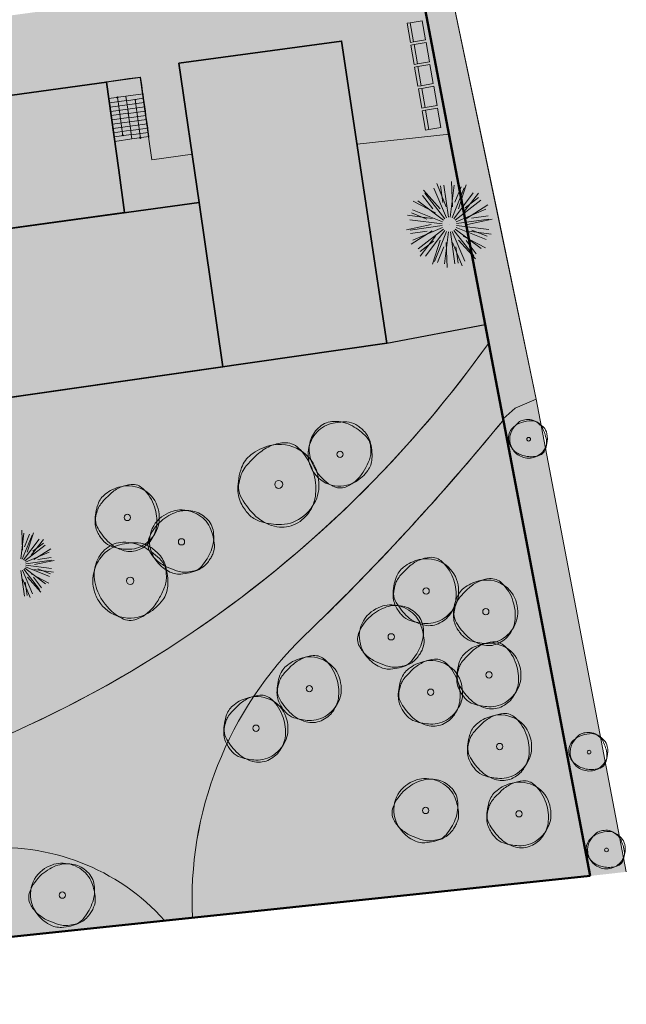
# Model space of a CAD drawing. Header units: metres. Extents: x -746899330 to -146571602, y -1022062415 to 92467496.
# Tile 2 of 3: x -746843841 to -746801540, y -1022061990 to -1021993273. Entities that reach past the tile are written whole.
import ezdxf

# ---------------------------------------------------------------- set-up
doc = ezdxf.new("R2010")
doc.units = ezdxf.units.M
doc.header["$MEASUREMENT"] = 0
for name, color, linetype in [('08_Situace.katastrální', 7, 'Continuous'), ('08_Situace.koordinační', 7, 'Continuous'), ('Nové_0', 7, 'Continuous'), ('Nové_04_Schodiště', 7, 'Continuous')]:
    doc.layers.add(name, color=color, linetype=linetype)

msp = doc.modelspace()

# ---------------------------------------------------------------- hatches: boundary and pattern name
at = {"layer": '08_Situace.katastrální', "linetype": 'Continuous', "lineweight": 0}
for points in [[(-746877940, -1022061148), (-746866541, -1022059576), (-746871400, -1022023500), (-746818240, -1022015850), (-746821390, -1021994770), (-746832740, -1021996310), (-746831330, -1022006020), (-746873100, -1022011780), (-746874340, -1022002060), (-746885750, -1022003700)], [(-746873100, -1022011780), (-746831330, -1022006020), (-746829679, -1022017496), (-746882835, -1022025145), (-746884439, -1022013344)]]:
    msp.add_hatch(color=255, dxfattribs=at).paths.add_polyline_path(points)
at = {"layer": '08_Situace.katastrální', "linetype": 'Continuous', "lineweight": 0, "true_color": 0x7f5d4e}
msp.add_hatch(color=37, dxfattribs=at).paths.add_polyline_path([(-746837779, -1021997622), (-746836932, -1022003764), (-746836523, -1022006736), (-746867903, -1022011063), (-746869159, -1022001950)])
at = {"layer": '08_Situace.koordinační', "linetype": 'Continuous', "lineweight": 0, "true_color": 0x939598}
h = msp.add_hatch(color=252, dxfattribs=at)
edge = h.paths.add_edge_path()
edge.add_line((-746877940, -1022061148), (-746873634, -1022060786))
edge.add_line((-746873634, -1022060786), (-746866460, -1022060180))
edge.add_line((-746866460, -1022060180), (-746858220, -1022059490))
edge.add_line((-746858220, -1022059490), (-746858320, -1022058729))
edge.add_arc((-746845095, -1022066301), 15240, 41.80938, 150.20754, ccw=False)
edge.add_line((-746833735, -1022056141), (-746831795, -1022055937))
edge.add_arc((-746806179, -1022054724), 25645, 158.48864, 182.71217, ccw=False)
edge.add_arc((-746806211, -1022054702), 25607, 134.05984, 158.50689, ccw=False)
edge.add_arc((-746806179, -1022054724), 25645, 134.02521, 134.07809, ccw=False)
edge.add_arc((-746942724, -1021912996), 171157, 313.91933, 320.75116)
edge.add_line((-746810179, -1022021286), (-746810117, -1022021141))
edge.add_line((-746810117, -1022021141), (-746809290, -1022020382))
edge.add_line((-746809290, -1022020382), (-746807816, -1022019762))
edge.add_line((-746807816, -1022019762), (-746814280, -1021988773))
edge.add_line((-746814280, -1021988773), (-746820958, -1021953674))
edge.add_line((-746820958, -1021953674), (-746823021, -1021942832))
edge.add_line((-746823021, -1021942832), (-746823172, -1021942039))
edge.add_arc((-746824154, -1021942226), 1000, 10.77231, 93.74154)
edge.add_line((-746824220, -1021941228), (-746881526, -1021944976))
edge.add_line((-746881526, -1021944976), (-746881714, -1021946847))
edge.add_line((-746881714, -1021946847), (-746880000, -1021946780))
edge.add_line((-746880000, -1021946780), (-746876410, -1021946640))
edge.add_line((-746876410, -1021946640), (-746824950, -1021943180))
edge.add_line((-746824950, -1021943180), (-746822884, -1021954041))
edge.add_line((-746822884, -1021954041), (-746816206, -1021989140))
edge.add_line((-746816206, -1021989140), (-746811126, -1022015839))
edge.add_line((-746811126, -1022015839), (-746811627, -1022016519))
edge.add_line((-746811627, -1022016519), (-746812467, -1022017662))
edge.add_arc((-746877829, -1021968240), 81943, 276.9679, 322.90597, ccw=False)
edge.add_line((-746867888, -1022049578), (-746866541, -1022059576))
edge.add_line((-746866541, -1022059576), (-746877940, -1022061148))
h = msp.add_hatch(color=252, dxfattribs=at)
h.paths.add_polyline_path([(-746881387, -1022035795), (-746885750, -1022003700), (-746877706, -1022002544), (-746874340, -1022002060), (-746873100, -1022011780), (-746867903, -1022011063), (-746869128, -1022001945), (-746837779, -1021997622), (-746836523, -1022006736), (-746831330, -1022006020), (-746832740, -1021996310), (-746821390, -1021994770), (-746820315, -1022001966), (-746813898, -1022001272), (-746816105, -1021989126), (-746849940, -1021993720), (-746877845, -1021997508), (-746890230, -1021999189), (-746889573, -1022004126), (-746888190, -1022014518), (-746886304, -1022014267), (-746884459, -1022028124, -0.0109), (-746884204, -1022030328, -0.034374), (-746884147, -1022032490, -0.075152), (-746884723, -1022035297, -0.01698), (-746885145, -1022036313)])
h.paths.add_polyline_path([(-746886007, -1022001863), (-746879675, -1022000977), (-746879674, -1022000977), (-746877757, -1022000708), (-746864111, -1021998811), (-746855675, -1021997616), (-746855535, -1021998615), (-746849662, -1021997793), (-746849933, -1021995857), (-746850083, -1021994781), (-746855957, -1021995604), (-746855817, -1021996603), (-746857385, -1021996823), (-746864134, -1021997768), (-746864134, -1021997783), (-746886149, -1022000851)], flags=0)
at = {"layer": '08_Situace.koordinační', "linetype": 'Continuous', "lineweight": 0, "true_color": 0xafd9aa}
h = msp.add_hatch(color=9, dxfattribs=at)
edge = h.paths.add_edge_path()
edge.add_arc((-746877819, -1021968258), 81924, 281.18255, 322.91215)
edge.add_line((-746812467, -1022017662), (-746811211, -1022015954))
edge.add_line((-746811211, -1022015954), (-746811126, -1022015839))
edge.add_line((-746811126, -1022015839), (-746813898, -1022001272))
edge.add_line((-746813898, -1022001272), (-746820315, -1022001966))
edge.add_line((-746820315, -1022001966), (-746818240, -1022015850))
edge.add_line((-746818240, -1022015850), (-746825669, -1022016919))
edge.add_line((-746825669, -1022016919), (-746830094, -1022017556))
edge.add_line((-746830094, -1022017556), (-746830159, -1022017573))
edge.add_line((-746830159, -1022017573), (-746865447, -1022022644))
edge.add_line((-746865447, -1022022644), (-746861931, -1022048627))
for points in [[(-746809290, -1022020382), (-746807816, -1022019762), (-746803400, -1022042972), (-746805874, -1022043443), (-746810117, -1022021141)], [(-746805874, -1022043443), (-746803400, -1022042972), (-746801540, -1022052748), (-746804050, -1022053030)]]:
    msp.add_hatch(color=9, dxfattribs=at).paths.add_polyline_path(points)
h = msp.add_hatch(color=9, dxfattribs=at)
edge = h.paths.add_edge_path()
edge.add_line((-746831795, -1022055937), (-746804050, -1022053030))
edge.add_line((-746804050, -1022053030), (-746810117, -1022021141))
edge.add_arc((-746808112, -1022022082), 2215, 154.86168, 158.93156)
edge.add_arc((-746941235, -1021914369), 169136, 318.18555, 320.79224, ccw=False)
edge.add_line((-746815177, -1022027136), (-746815180, -1022027134))
edge.add_arc((-746942724, -1021912996), 171157, 317.55883, 318.17513, ccw=False)
edge.add_line((-746816415, -1022028499), (-746816412, -1022028501))
edge.add_arc((-746941235, -1021914369), 169136, 313.87064, 317.56189, ccw=False)
edge.add_arc((-746806179, -1022054724), 25645, 134.07809, 158.48864)
edge.add_arc((-746806229, -1022054715), 25596, 158.46491, 182.7359)
h = msp.add_hatch(color=9, dxfattribs=at)
edge = h.paths.add_edge_path()
edge.add_line((-746858320, -1022058730), (-746833735, -1022056141))
edge.add_arc((-746845095, -1022066301), 15240, 41.80938, 150.20754)
edge.add_line((-746858320, -1022058729), (-746858320, -1022058730))
at = {"layer": '08_Situace.koordinační', "linetype": 'Continuous', "lineweight": 0, "true_color": 0x2c3827}
msp.add_hatch(color=250, dxfattribs=at).paths.add_polyline_path([(-746833742, -1022056141), (-746833735, -1022056141, 0.10609)])

# ---------------------------------------------------------------- linework, layer by layer
at = {"layer": '08_Situace.katastrální', "color": 1, "linetype": 'Continuous', "lineweight": 50}
for p, q in [((-746804050, -1022053030), (-746824950, -1021943180)), ((-746858320, -1022058730), (-746804050, -1022053030))]:
    msp.add_line(p, q, dxfattribs=at)
at = {"layer": '08_Situace.katastrální', "color": 144, "linetype": 'Continuous', "lineweight": 13, "true_color": 0x0077b0}
msp.add_lwpolyline([(-746898730, -1021970110), (-746894290, -1022003720), (-746894010, -1022011670), (-746890220, -1022041550), (-746889900, -1022044050), (-746889510, -1022048860), (-746889150, -1022051900), (-746887950, -1022061990), (-746877940, -1022061150), (-746885750, -1022003700), (-746874340, -1022002060), (-746873100, -1022011780), (-746831330, -1022006020), (-746832740, -1021996310), (-746821390, -1021994770), (-746818240, -1022015850), (-746871400, -1022023500), (-746866460, -1022060180), (-746858220, -1022059490), (-746858320, -1022058730), (-746804050, -1022053030), (-746824950, -1021943180)], dxfattribs=at)
msp.add_lwpolyline([(-746877940, -1022061150), (-746866460, -1022060180), (-746871400, -1022023500), (-746818240, -1022015850), (-746821390, -1021994770), (-746832740, -1021996310), (-746831330, -1022006020), (-746873100, -1022011780), (-746874340, -1022002060), (-746885750, -1022003700)], close=True, dxfattribs=at)
at = {"layer": '08_Situace.katastrální', "color": 144, "linetype": 'Continuous', "lineweight": 25, "true_color": 0x0077b0}
msp.add_lwpolyline([(-746832740, -1021996310), (-746831330, -1022006020), (-746873100, -1022011780), (-746874340, -1022002060), (-746885750, -1022003700), (-746877940, -1022061150), (-746866460, -1022060180), (-746871400, -1022023500), (-746818240, -1022015850), (-746821390, -1021994770)], close=True, dxfattribs=at)
at = {"layer": '08_Situace.katastrální', "color": 20, "linetype": 'Continuous', "lineweight": 35, "true_color": 0xea4600, "flags": 128}
for points in [[(-746877940, -1022061148), (-746866541, -1022059576), (-746871400, -1022023500), (-746818240, -1022015850), (-746821390, -1021994770), (-746832740, -1021996310), (-746831330, -1022006020), (-746873100, -1022011780), (-746874340, -1022002060), (-746885750, -1022003700)], [(-746837779, -1021997622), (-746836932, -1022003764), (-746836523, -1022006736), (-746867903, -1022011063), (-746869159, -1022001950)], [(-746873100, -1022011780), (-746831330, -1022006020), (-746829679, -1022017496), (-746882835, -1022025145), (-746884439, -1022013344)]]:
    msp.add_lwpolyline(points, close=True, dxfattribs=at)
at = {"layer": '08_Situace.koordinační', "color": 253, "linetype": 'Continuous', "lineweight": 13, "true_color": 0xaaaaaa}
for p, q in [((-746814763, -1022004704), (-746814100, -1022006329)), ((-746813538, -1022004826), (-746813816, -1022007064)), ((-746813729, -1022004575), (-746813661, -1022006328)), ((-746812712, -1022004807), (-746813249, -1022006478)), ((-746815691, -1022005179), (-746814513, -1022006479)), ((-746815581, -1022005389), (-746814195, -1022007168)), ((-746814957, -1022005023), (-746814079, -1022007100)), ((-746814493, -1022004873), (-746814332, -1022006033)), ((-746814261, -1022004831), (-746813950, -1022007065)), ((-746812838, -1022005008), (-746813686, -1022007098)), ((-746812210, -1022005365), (-746813570, -1022007164)), ((-746813061, -1022004928), (-746813501, -1022006013)), ((-746811836, -1022005373), (-746812912, -1022006760)), ((-746816401, -1022005944), (-746814849, -1022006762)), ((-746816088, -1022005904), (-746814289, -1022007264)), ((-746815761, -1022005542), (-746815042, -1022006465)), ((-746811695, -1022005872), (-746813474, -1022007258)), ((-746811848, -1022005692), (-746812771, -1022006411)), ((-746816525, -1022006755), (-746815440, -1022007195)), ((-746816445, -1022006532), (-746814355, -1022007380)), ((-746811329, -1022006495), (-746813406, -1022007374)), ((-746811207, -1022006205), (-746812692, -1022007140)), ((-746816859, -1022007946), (-746815144, -1022007575)), ((-746816806, -1022006904), (-746815068, -1022007142)), ((-746816627, -1022007232), (-746814389, -1022007510)), ((-746813879, -1022007573), (-746813879, -1022007574)), ((-746811137, -1022007192), (-746813371, -1022007503)), ((-746810900, -1022007201), (-746812615, -1022007572)), ((-746811179, -1022006960), (-746812339, -1022007121)), ((-746816622, -1022007955), (-746814388, -1022007644)), ((-746816579, -1022008187), (-746815420, -1022008026)), ((-746816552, -1022008942), (-746815067, -1022008007)), ((-746816430, -1022008652), (-746814353, -1022007773)), ((-746816064, -1022009275), (-746814285, -1022007889)), ((-746815549, -1022009782), (-746814189, -1022007983)), ((-746814921, -1022010139), (-746814073, -1022008049)), ((-746814221, -1022010321), (-746813943, -1022008083)), ((-746813498, -1022010316), (-746813809, -1022008082)), ((-746812801, -1022010124), (-746813679, -1022008047)), ((-746812178, -1022009758), (-746813564, -1022007979)), ((-746811671, -1022009243), (-746813470, -1022007883)), ((-746811314, -1022008615), (-746813404, -1022007767)), ((-746811132, -1022007915), (-746813370, -1022007637)), ((-746810953, -1022008243), (-746812691, -1022008004)), ((-746811234, -1022008392), (-746812319, -1022007952)), ((-746815922, -1022009774), (-746814847, -1022008387)), ((-746815911, -1022009455), (-746814988, -1022008736)), ((-746815047, -1022010340), (-746814510, -1022008669)), ((-746814030, -1022010572), (-746814098, -1022008819)), ((-746812996, -1022010443), (-746813658, -1022008818)), ((-746812067, -1022009968), (-746813246, -1022008668)), ((-746811358, -1022009203), (-746812910, -1022008385)), ((-746811998, -1022009605), (-746812717, -1022008682)), ((-746814698, -1022010219), (-746814258, -1022009134)), ((-746813266, -1022010274), (-746813427, -1022009114)), ((-746843543, -1022029104), (-746843765, -1022030895)), ((-746843695, -1022028904), (-746843641, -1022030306)), ((-746842983, -1022029250), (-746843661, -1022030922)), ((-746842480, -1022029535), (-746843568, -1022030975)), ((-746843161, -1022029186), (-746843513, -1022030054)), ((-746842882, -1022029090), (-746843311, -1022030426)), ((-746842182, -1022029542), (-746843042, -1022030651)), ((-746842068, -1022029941), (-746843492, -1022031050)), ((-746842191, -1022029797), (-746842929, -1022030373)), ((-746841678, -1022030208), (-746842866, -1022030955)), ((-746841776, -1022030440), (-746843437, -1022031143)), ((-746841656, -1022030811), (-746842583, -1022030940)), ((-746843816, -1022031303), (-746843816, -1022031303)), ((-746842049, -1022032638), (-746843488, -1022031550)), ((-746841763, -1022032135), (-746843435, -1022031457)), ((-746841622, -1022030998), (-746843409, -1022031246)), ((-746841618, -1022031576), (-746843408, -1022031353)), ((-746841432, -1022031005), (-746842804, -1022031301)), ((-746841700, -1022031957), (-746842567, -1022031605)), ((-746843511, -1022033497), (-746843759, -1022031710)), ((-746842954, -1022033343), (-746843656, -1022031681)), ((-746843109, -1022033598), (-746843639, -1022032298)), ((-746842455, -1022033050), (-746843563, -1022031627)), ((-746842366, -1022033218), (-746843309, -1022032178)), ((-746841799, -1022032606), (-746843040, -1022031952)), ((-746842311, -1022032928), (-746842886, -1022032189)), ((-746841474, -1022031838), (-746842865, -1022031647)), ((-746843325, -1022033463), (-746843454, -1022032535))]:
    msp.add_line(p, q, dxfattribs=at)
at = {"layer": '08_Situace.koordinační', "color": 7, "linetype": 'Continuous', "lineweight": 25}
msp.add_lwpolyline([(-746818240, -1022015850), (-746811372, -1022014543), (-746824950, -1021943180), (-746880000, -1021946780)], dxfattribs=at)
at = {"layer": '08_Situace.koordinační', "color": 7, "linetype": 'Continuous', "lineweight": 13, "flags": 128}
msp.add_lwpolyline([(-746816206, -1021989140), (-746811126, -1022015839), (-746811627, -1022016519), (-746812467, -1022017662, -0.203171), (-746867888, -1022049578), (-746866541, -1022059576), (-746877940, -1022061148), (-746873634, -1022060786), (-746866460, -1022060180), (-746858220, -1022059490), (-746858320, -1022058729, -0.511716), (-746833735, -1022056141), (-746831795, -1022055937, -0.10609), (-746830038, -1022045320, -0.107077), (-746824019, -1022036300, -0.000231), (-746824002, -1022036284, 0.029818), (-746810179, -1022021286), (-746810117, -1022021141), (-746809290, -1022020382), (-746807816, -1022019762), (-746814280, -1021988773)], format="xyb", dxfattribs=at)
at = {"layer": '08_Situace.koordinační', "color": 7, "linetype": 'Continuous', "lineweight": 13}
for points in [[(-746814280, -1021988773), (-746810346, -1022007631), (-746807816, -1022019762), (-746809290, -1022020382), (-746810117, -1022021141)], [(-746807816, -1022019762), (-746801540, -1022052748)]]:
    msp.add_lwpolyline(points, dxfattribs=at)
at = {"layer": '08_Situace.koordinační', "color": 7, "linetype": 'Continuous', "lineweight": 13, "flags": 128}
for points in [[(-746816370, -1021994827), (-746816597, -1021994867), (-746816829, -1021993527), (-746816603, -1021993487)], [(-746815765, -1021993342), (-746815533, -1021994682), (-746816370, -1021994827), (-746816603, -1021993487)], [(-746816105, -1021996354), (-746816332, -1021996394), (-746816564, -1021995054), (-746816338, -1021995014)], [(-746815500, -1021994869), (-746815268, -1021996209), (-746816105, -1021996354), (-746816338, -1021995014)], [(-746815840, -1021997882), (-746816066, -1021997921), (-746816299, -1021996581), (-746816073, -1021996542)], [(-746815235, -1021996396), (-746815002, -1021997736), (-746815840, -1021997882), (-746816073, -1021996542)], [(-746814970, -1021997923), (-746814737, -1021999263), (-746815575, -1021999409), (-746815807, -1021998069)], [(-746815575, -1021999409), (-746815801, -1021999448), (-746816034, -1021998108), (-746815807, -1021998069)], [(-746815310, -1022000936), (-746815536, -1022000975), (-746815769, -1021999635), (-746815542, -1021999596)], [(-746814705, -1021999450), (-746814472, -1022000790), (-746815310, -1022000936), (-746815542, -1021999596)]]:
    msp.add_lwpolyline(points, close=True, dxfattribs=at)
for points in [[(-746861931, -1022048627, 0.184119), (-746812467, -1022017662), (-746811211, -1022015954), (-746811126, -1022015839), (-746813898, -1022001272), (-746820315, -1022001966), (-746818240, -1022015850), (-746825669, -1022016919), (-746830094, -1022017556), (-746830159, -1022017573), (-746865447, -1022022644)], [(-746831795, -1022055937), (-746804050, -1022053030), (-746810117, -1022021141, 0.01776), (-746810179, -1022021286, -0.011374), (-746815177, -1022027136), (-746815180, -1022027134, -0.002689), (-746816415, -1022028499), (-746816412, -1022028501, -0.016108), (-746824019, -1022036300, 0.106916), (-746830038, -1022045320, 0.1063)], [(-746858320, -1022058730), (-746833735, -1022056141, 0.511716), (-746858320, -1022058729)]]:
    msp.add_lwpolyline(points, format="xyb", close=True, dxfattribs=at)
at = {"layer": '08_Situace.koordinační', "color": 253, "linetype": 'Continuous', "lineweight": 13, "true_color": 0xaaaaaa, "flags": 128}
for points in [[(-746820642, -1022021629, 0.132541), (-746821932, -1022021311, 0.168791), (-746822921, -1022021679, 0.137839), (-746823533, -1022022562, 0.132928), (-746823609, -1022023673, 0.051701), (-746823427, -1022024264, 0.048452), (-746823111, -1022024842, 0.123785), (-746821997, -1022025834, 0.214277), (-746821111, -1022025887, 0.086536), (-746820447, -1022025493, 0.079037), (-746819899, -1022024849, 0.025559), (-746819537, -1022024180, 0.047776), (-746819397, -1022023797, 0.060059), (-746819353, -1022023468, 0.038361), (-746819385, -1022022950, 0.15661), (-746819655, -1022022392, 0.076351)], [(-746808859, -1022021387, 0.132541), (-746809516, -1022021819, 0.168791), (-746809754, -1022022396, 0.137839), (-746809617, -1022023017, 0.132928), (-746809165, -1022023497, 0.051701), (-746808836, -1022023655, 0.048452), (-746808458, -1022023751, 0.123785), (-746807579, -1022023666, 0.214277), (-746807200, -1022023303, 0.086536), (-746807104, -1022022856, 0.079037), (-746807163, -1022022359, 0.025559), (-746807308, -1022021933, 0.047776), (-746807418, -1022021718, 0.060059), (-746807543, -1022021567, 0.038361), (-746807780, -1022021372, 0.15661), (-746808131, -1022021265, 0.076351)], [(-746808601, -1022023845, 0.201255), (-746807652, -1022023675, 0.195444), (-746807085, -1022022864, 0.105872), (-746807076, -1022022174, 0.142043), (-746807315, -1022021713, 0.087995), (-746807900, -1022021284, 0.125562), (-746808401, -1022021179, 0.029643), (-746808617, -1022021201, 0.033888), (-746808803, -1022021244, 0.121903), (-746809137, -1022021444, 0.073272), (-746809523, -1022021958, 0.16167), (-746809659, -1022022721, 0.151534), (-746809304, -1022023466, 0.08258), (-746809013, -1022023692, 0.069016)], [(-746823393, -1022024773, 0.201255), (-746822093, -1022025754, 0.195444), (-746820435, -1022025525, 0.105872), (-746819569, -1022024744, 0.142043), (-746819274, -1022023918, 0.087995), (-746819413, -1022022701, 0.125562), (-746819858, -1022021959, 0.029643), (-746820134, -1022021716, 0.033888), (-746820400, -1022021535, 0.121903), (-746821032, -1022021350, 0.073272), (-746822111, -1022021463, 0.16167), (-746823214, -1022022171, 0.151534), (-746823729, -1022023466, 0.08258), (-746823675, -1022024086, 0.069016)], [(-746823076, -1022024956, 0.201255), (-746824303, -1022023309, 0.195444), (-746826392, -1022022999, 0.105872), (-746827716, -1022023639, 0.142043), (-746828366, -1022024534, 0.087995), (-746828628, -1022026057, 0.125562), (-746828352, -1022027114, 0.029643), (-746828104, -1022027506, 0.033888), (-746827845, -1022027818, 0.121903), (-746827145, -1022028266, 0.073272), (-746825799, -1022028511, 0.16167), (-746824213, -1022028044, 0.151534), (-746823131, -1022026658, 0.08258), (-746822977, -1022025888, 0.069016)], [(-746827519, -1022027790, 0.132541), (-746826069, -1022028632, 0.168791), (-746824742, -1022028536, 0.137839), (-746823688, -1022027683, 0.132928), (-746823203, -1022026364, 0.051701), (-746823215, -1022025585, 0.048452), (-746823393, -1022024773, 0.123785), (-746824390, -1022023178, 0.214277), (-746825444, -1022022800, 0.086536), (-746826389, -1022023043, 0.079037), (-746827279, -1022023628, 0.025559), (-746827955, -1022024310, 0.047776), (-746828259, -1022024725, 0.060059), (-746828430, -1022025108, 0.038361), (-746828573, -1022025746, 0.15661), (-746828445, -1022026517, 0.076351)], [(-746834187, -1022027419, 0.201255), (-746835160, -1022026113, 0.195444), (-746836816, -1022025867, 0.105872), (-746837866, -1022026374, 0.142043), (-746838381, -1022027084, 0.087995), (-746838588, -1022028292, 0.125562), (-746838370, -1022029129, 0.029643), (-746838173, -1022029440, 0.033888), (-746837968, -1022029687, 0.121903), (-746837413, -1022030042, 0.073272), (-746836345, -1022030237, 0.16167), (-746835088, -1022029866, 0.151534), (-746834231, -1022028767, 0.08258), (-746834109, -1022028157, 0.069016)], [(-746837709, -1022029665, 0.132541), (-746836560, -1022030332, 0.168791), (-746835508, -1022030256, 0.137839), (-746834672, -1022029580, 0.132928), (-746834288, -1022028535, 0.051701), (-746834297, -1022027917, 0.048452), (-746834438, -1022027273, 0.123785), (-746835229, -1022026009, 0.214277), (-746836065, -1022025710, 0.086536), (-746836813, -1022025902, 0.079037), (-746837519, -1022026366, 0.025559), (-746838055, -1022026907, 0.047776), (-746838296, -1022027235, 0.060059), (-746838431, -1022027539, 0.038361), (-746838545, -1022028045, 0.15661), (-746838443, -1022028656, 0.076351)], [(-746833947, -1022027975, 0.201255), (-746834766, -1022029383, 0.195444), (-746834343, -1022031002, 0.105872), (-746833464, -1022031769, 0.142043), (-746832610, -1022031964, 0.087995), (-746831418, -1022031681, 0.125562), (-746830733, -1022031152, 0.029643), (-746830524, -1022030849, 0.033888), (-746830377, -1022030563, 0.121903), (-746830268, -1022029914, 0.073272), (-746830508, -1022028855, 0.16167), (-746831342, -1022027844, 0.151534), (-746832689, -1022027486, 0.08258), (-746833298, -1022027613, 0.069016)], [(-746830499, -1022030334, 0.132541), (-746830336, -1022029015, 0.168791), (-746830818, -1022028077, 0.137839), (-746831768, -1022027574, 0.132928), (-746832880, -1022027630, 0.051701), (-746833445, -1022027881, 0.048452), (-746833982, -1022028263, 0.123785), (-746834835, -1022029487, 0.214277), (-746834782, -1022030373, 0.086536), (-746834312, -1022030986, 0.079037), (-746833608, -1022031453, 0.025559), (-746832901, -1022031734, 0.047776), (-746832504, -1022031827, 0.060059), (-746832172, -1022031832, 0.038361), (-746831661, -1022031738, 0.15661), (-746831139, -1022031405, 0.076351)], [(-746838352, -1022033805, 0.201255), (-746836826, -1022034955, 0.195444), (-746834881, -1022034687, 0.105872), (-746833866, -1022033771, 0.142043), (-746833519, -1022032802, 0.087995), (-746833683, -1022031374, 0.125562), (-746834204, -1022030503, 0.029643), (-746834528, -1022030218, 0.033888), (-746834840, -1022030006, 0.121903), (-746835582, -1022029789, 0.073272), (-746836848, -1022029921, 0.16167), (-746838142, -1022030752, 0.151534), (-746838746, -1022032272, 0.08258), (-746838683, -1022032999, 0.069016)], [(-746835124, -1022030117, 0.132541), (-746836638, -1022029743, 0.168791), (-746837798, -1022030175, 0.137839), (-746838516, -1022031211, 0.132928), (-746838605, -1022032514, 0.051701), (-746838391, -1022033207, 0.048452), (-746838021, -1022033886, 0.123785), (-746836715, -1022035050, 0.214277), (-746835675, -1022035112, 0.086536), (-746834895, -1022034649, 0.079037), (-746834253, -1022033894, 0.025559), (-746833828, -1022033109, 0.047776), (-746833664, -1022032659, 0.060059), (-746833612, -1022032273, 0.038361), (-746833650, -1022031666, 0.15661), (-746833966, -1022031012, 0.076351)], [(-746813315, -1022032540, 0.201255), (-746814308, -1022031208, 0.195444), (-746815995, -1022030958, 0.105872), (-746817066, -1022031475, 0.142043), (-746817591, -1022032198, 0.087995), (-746817802, -1022033429, 0.125562), (-746817580, -1022034283, 0.029643), (-746817379, -1022034600, 0.033888), (-746817170, -1022034853, 0.121903), (-746816604, -1022035214, 0.073272), (-746815516, -1022035413, 0.16167), (-746814234, -1022035035, 0.151534), (-746813360, -1022033915, 0.08258), (-746813236, -1022033293, 0.069016)], [(-746816906, -1022034830, 0.132541), (-746815735, -1022035510, 0.168791), (-746814662, -1022035433, 0.137839), (-746813810, -1022034743, 0.132928), (-746813418, -1022033678, 0.051701), (-746813428, -1022033048, 0.048452), (-746813572, -1022032391, 0.123785), (-746814378, -1022031102, 0.214277), (-746815230, -1022030797, 0.086536), (-746815993, -1022030993, 0.079037), (-746816713, -1022031466, 0.025559), (-746817258, -1022032018, 0.047776), (-746817505, -1022032353, 0.060059), (-746817642, -1022032662, 0.038361), (-746817759, -1022033178, 0.15661), (-746817654, -1022033801, 0.076351)], [(-746812713, -1022036236, 0.132541), (-746811564, -1022036904, 0.168791), (-746810512, -1022036828, 0.137839), (-746809676, -1022036151, 0.132928), (-746809292, -1022035106, 0.051701), (-746809301, -1022034489, 0.048452), (-746809442, -1022033845, 0.123785), (-746810233, -1022032580, 0.214277), (-746811069, -1022032281, 0.086536), (-746811817, -1022032473, 0.079037), (-746812523, -1022032937, 0.025559), (-746813059, -1022033478, 0.047776), (-746813300, -1022033807, 0.060059), (-746813435, -1022034110, 0.038361), (-746813549, -1022034616, 0.15661), (-746813447, -1022035227, 0.076351)], [(-746809191, -1022033990, 0.201255), (-746810164, -1022032684, 0.195444), (-746811820, -1022032439, 0.105872), (-746812870, -1022032946, 0.142043), (-746813385, -1022033655, 0.087995), (-746813592, -1022034863, 0.125562), (-746813373, -1022035700, 0.029643), (-746813177, -1022036011, 0.033888), (-746812972, -1022036259, 0.121903), (-746812417, -1022036614, 0.073272), (-746811349, -1022036808, 0.16167), (-746810092, -1022036437, 0.151534), (-746809235, -1022035339, 0.08258), (-746809113, -1022034729, 0.069016)], [(-746815873, -1022036962, 0.132541), (-746815710, -1022035643, 0.168791), (-746816192, -1022034705, 0.137839), (-746817142, -1022034202, 0.132928), (-746818254, -1022034258, 0.051701), (-746818819, -1022034509, 0.048452), (-746819356, -1022034891, 0.123785), (-746820209, -1022036115, 0.214277), (-746820156, -1022037001, 0.086536), (-746819686, -1022037614, 0.079037), (-746818982, -1022038081, 0.025559), (-746818275, -1022038362, 0.047776), (-746817878, -1022038455, 0.060059), (-746817546, -1022038460, 0.038361), (-746817035, -1022038367, 0.15661), (-746816513, -1022038033, 0.076351)], [(-746819321, -1022034603, 0.201255), (-746820140, -1022036011, 0.195444), (-746819717, -1022037630, 0.105872), (-746818838, -1022038397, 0.142043), (-746817984, -1022038592, 0.087995), (-746816792, -1022038309, 0.125562), (-746816107, -1022037780, 0.029643), (-746815898, -1022037477, 0.033888), (-746815751, -1022037191, 0.121903), (-746815642, -1022036542, 0.073272), (-746815882, -1022035483, 0.16167), (-746816716, -1022034472, 0.151534), (-746818063, -1022034115, 0.08258), (-746818672, -1022034242, 0.069016)], [(-746808967, -1022038404, 0.201255), (-746809940, -1022037098, 0.195444), (-746811595, -1022036853, 0.105872), (-746812645, -1022037360, 0.142043), (-746813160, -1022038069, 0.087995), (-746813368, -1022039277, 0.125562), (-746813149, -1022040114, 0.029643), (-746812952, -1022040425, 0.033888), (-746812747, -1022040673, 0.121903), (-746812193, -1022041027, 0.073272), (-746811125, -1022041222, 0.16167), (-746809868, -1022040851, 0.151534), (-746809010, -1022039753, 0.08258), (-746808888, -1022039143, 0.069016)], [(-746812489, -1022040650, 0.132541), (-746811339, -1022041317, 0.168791), (-746810287, -1022041242, 0.137839), (-746809452, -1022040565, 0.132928), (-746809067, -1022039520, 0.051701), (-746809077, -1022038902, 0.048452), (-746809218, -1022038259, 0.123785), (-746810008, -1022036994, 0.214277), (-746810844, -1022036695, 0.086536), (-746811593, -1022036887, 0.079037), (-746812299, -1022037351, 0.025559), (-746812834, -1022037892, 0.047776), (-746813076, -1022038221, 0.060059), (-746813211, -1022038524, 0.038361), (-746813325, -1022039030, 0.15661), (-746813222, -1022039641, 0.076351)], [(-746821498, -1022039362, 0.201255), (-746822471, -1022038057, 0.195444), (-746824127, -1022037811, 0.105872), (-746825177, -1022038318, 0.142043), (-746825692, -1022039028, 0.087995), (-746825899, -1022040235, 0.125562), (-746825680, -1022041073, 0.029643), (-746825484, -1022041383, 0.033888), (-746825279, -1022041631, 0.121903), (-746824724, -1022041986, 0.073272), (-746823656, -1022042180, 0.16167), (-746822399, -1022041810, 0.151534), (-746821542, -1022040711, 0.08258), (-746821420, -1022040101, 0.069016)], [(-746825020, -1022041609, 0.132541), (-746823871, -1022042276, 0.168791), (-746822819, -1022042200, 0.137839), (-746821983, -1022041524, 0.132928), (-746821599, -1022040479, 0.051701), (-746821608, -1022039861, 0.048452), (-746821749, -1022039217, 0.123785), (-746822540, -1022037952, 0.214277), (-746823376, -1022037653, 0.086536), (-746824124, -1022037845, 0.079037), (-746824830, -1022038310, 0.025559), (-746825366, -1022038851, 0.047776), (-746825607, -1022039179, 0.060059), (-746825742, -1022039483, 0.038361), (-746825856, -1022039988, 0.15661), (-746825754, -1022040600, 0.076351)], [(-746813039, -1022039616, 0.201255), (-746814012, -1022038310, 0.195444), (-746815667, -1022038064, 0.105872), (-746816717, -1022038571, 0.142043), (-746817232, -1022039281, 0.087995), (-746817440, -1022040488, 0.125562), (-746817221, -1022041326, 0.029643), (-746817024, -1022041636, 0.033888), (-746816819, -1022041884, 0.121903), (-746816265, -1022042239, 0.073272), (-746815197, -1022042434, 0.16167), (-746813940, -1022042063, 0.151534), (-746813082, -1022040964, 0.08258), (-746812960, -1022040354, 0.069016)], [(-746816561, -1022041862, 0.132541), (-746815411, -1022042529, 0.168791), (-746814360, -1022042453, 0.137839), (-746813524, -1022041777, 0.132928), (-746813140, -1022040732, 0.051701), (-746813149, -1022040114, 0.048452), (-746813290, -1022039470, 0.123785), (-746814081, -1022038206, 0.214277), (-746814916, -1022037907, 0.086536), (-746815665, -1022038099, 0.079037), (-746816371, -1022038563, 0.025559), (-746816906, -1022039104, 0.047776), (-746817148, -1022039432, 0.060059), (-746817283, -1022039736, 0.038361), (-746817397, -1022040242, 0.15661), (-746817294, -1022040853, 0.076351)], [(-746825216, -1022042126, 0.201255), (-746826189, -1022040820, 0.195444), (-746827845, -1022040575, 0.105872), (-746828895, -1022041082, 0.142043), (-746829410, -1022041791, 0.087995), (-746829617, -1022042999, 0.125562), (-746829399, -1022043836, 0.029643), (-746829202, -1022044147, 0.033888), (-746828997, -1022044395, 0.121903), (-746828442, -1022044750, 0.073272), (-746827375, -1022044944, 0.16167), (-746826118, -1022044573, 0.151534), (-746825260, -1022043475, 0.08258), (-746825138, -1022042865, 0.069016)], [(-746828738, -1022044372, 0.132541), (-746827589, -1022045040, 0.168791), (-746826537, -1022044964, 0.137839), (-746825701, -1022044287, 0.132928), (-746825317, -1022043242, 0.051701), (-746825327, -1022042625, 0.048452), (-746825468, -1022041981, 0.123785), (-746826258, -1022040716, 0.214277), (-746827094, -1022040417, 0.086536), (-746827842, -1022040609, 0.079037), (-746828548, -1022041073, 0.025559), (-746829084, -1022041614, 0.047776), (-746829325, -1022041943, 0.060059), (-746829460, -1022042246, 0.038361), (-746829574, -1022042752, 0.15661), (-746829472, -1022043363, 0.076351)], [(-746808222, -1022043407, 0.201255), (-746809195, -1022042101, 0.195444), (-746810850, -1022041855, 0.105872), (-746811900, -1022042362, 0.142043), (-746812415, -1022043072, 0.087995), (-746812623, -1022044279, 0.125562), (-746812404, -1022045117, 0.029643), (-746812207, -1022045427, 0.033888), (-746812002, -1022045675, 0.121903), (-746811448, -1022046030, 0.073272), (-746810380, -1022046225, 0.16167), (-746809123, -1022045854, 0.151534), (-746808265, -1022044755, 0.08258), (-746808143, -1022044145, 0.069016)], [(-746811744, -1022045653, 0.132541), (-746810594, -1022046320, 0.168791), (-746809543, -1022046244, 0.137839), (-746808707, -1022045568, 0.132928), (-746808323, -1022044523, 0.051701), (-746808332, -1022043905, 0.048452), (-746808473, -1022043261, 0.123785), (-746809264, -1022041997, 0.214277), (-746810099, -1022041697, 0.086536), (-746810848, -1022041890, 0.079037), (-746811554, -1022042354, 0.025559), (-746812089, -1022042895, 0.047776), (-746812331, -1022043223, 0.060059), (-746812466, -1022043527, 0.038361), (-746812580, -1022044033, 0.15661), (-746812477, -1022044644, 0.076351)], [(-746804648, -1022043222, 0.132541), (-746805305, -1022043654, 0.168791), (-746805543, -1022044231, 0.137839), (-746805405, -1022044852, 0.132928), (-746804953, -1022045332, 0.051701), (-746804624, -1022045490, 0.048452), (-746804246, -1022045586, 0.123785), (-746803367, -1022045502, 0.214277), (-746802988, -1022045138, 0.086536), (-746802892, -1022044691, 0.079037), (-746802951, -1022044195, 0.025559), (-746803096, -1022043768, 0.047776), (-746803206, -1022043553, 0.060059), (-746803331, -1022043402, 0.038361), (-746803569, -1022043208, 0.15661), (-746803919, -1022043100, 0.076351)], [(-746804389, -1022045681, 0.201255), (-746803440, -1022045511, 0.195444), (-746802873, -1022044699, 0.105872), (-746802864, -1022044009, 0.142043), (-746803103, -1022043549, 0.087995), (-746803688, -1022043120, 0.125562), (-746804189, -1022043014, 0.029643), (-746804406, -1022043036, 0.033888), (-746804591, -1022043079, 0.121903), (-746804926, -1022043279, 0.073272), (-746805311, -1022043793, 0.16167), (-746805447, -1022044556, 0.151534), (-746805092, -1022045301, 0.08258), (-746804801, -1022045527, 0.069016)], [(-746813469, -1022049082, 0.132541), (-746813306, -1022047764, 0.168791), (-746813788, -1022046826, 0.137839), (-746814738, -1022046322, 0.132928), (-746815850, -1022046379, 0.051701), (-746816415, -1022046630, 0.048452), (-746816952, -1022047012, 0.123785), (-746817805, -1022048235, 0.214277), (-746817752, -1022049121, 0.086536), (-746817282, -1022049734, 0.079037), (-746816578, -1022050202, 0.025559), (-746815871, -1022050482, 0.047776), (-746815474, -1022050576, 0.060059), (-746815142, -1022050581, 0.038361), (-746814632, -1022050487, 0.15661), (-746814110, -1022050153, 0.076351)], [(-746816917, -1022046724, 0.201255), (-746817736, -1022048131, 0.195444), (-746817313, -1022049750, 0.105872), (-746816435, -1022050517, 0.142043), (-746815580, -1022050713, 0.087995), (-746814388, -1022050430, 0.125562), (-746813703, -1022049900, 0.029643), (-746813495, -1022049598, 0.033888), (-746813347, -1022049312, 0.121903), (-746813238, -1022048662, 0.073272), (-746813478, -1022047604, 0.16167), (-746814312, -1022046593, 0.151534), (-746815659, -1022046235, 0.08258), (-746816268, -1022046362, 0.069016)], [(-746806876, -1022048102, 0.201255), (-746807849, -1022046796, 0.195444), (-746809504, -1022046551, 0.105872), (-746810554, -1022047058, 0.142043), (-746811069, -1022047767, 0.087995), (-746811277, -1022048975, 0.125562), (-746811058, -1022049812, 0.029643), (-746810862, -1022050123, 0.033888), (-746810656, -1022050371, 0.121903), (-746810102, -1022050726, 0.073272), (-746809034, -1022050920, 0.16167), (-746807777, -1022050550, 0.151534), (-746806920, -1022049451, 0.08258), (-746806798, -1022048841, 0.069016)], [(-746810398, -1022050348, 0.132541), (-746809249, -1022051016, 0.168791), (-746808197, -1022050940, 0.137839), (-746807361, -1022050263, 0.132928), (-746806977, -1022049218, 0.051701), (-746806986, -1022048601, 0.048452), (-746807127, -1022047957, 0.123785), (-746807918, -1022046692, 0.214277), (-746808753, -1022046393, 0.086536), (-746809502, -1022046585, 0.079037), (-746810208, -1022047049, 0.025559), (-746810743, -1022047590, 0.047776), (-746810985, -1022047919, 0.060059), (-746811120, -1022048222, 0.038361), (-746811234, -1022048728, 0.15661), (-746811132, -1022049339, 0.076351)], [(-746803432, -1022050050, 0.132541), (-746804089, -1022050482, 0.168791), (-746804327, -1022051059, 0.137839), (-746804190, -1022051681, 0.132928), (-746803738, -1022052160, 0.051701), (-746803409, -1022052319, 0.048452), (-746803030, -1022052414, 0.123785), (-746802152, -1022052330, 0.214277), (-746801773, -1022051966, 0.086536), (-746801676, -1022051519, 0.079037), (-746801736, -1022051023, 0.025559), (-746801880, -1022050596, 0.047776), (-746801991, -1022050381, 0.060059), (-746802116, -1022050230, 0.038361), (-746802353, -1022050036, 0.15661), (-746802704, -1022049928, 0.076351)], [(-746803174, -1022052509, 0.201255), (-746802225, -1022052339, 0.195444), (-746801658, -1022051527, 0.105872), (-746801649, -1022050837, 0.142043), (-746801888, -1022050377, 0.087995), (-746802473, -1022049948, 0.125562), (-746802974, -1022049842, 0.029643), (-746803190, -1022049864, 0.033888), (-746803376, -1022049907, 0.121903), (-746803710, -1022050107, 0.073272), (-746804095, -1022050621, 0.16167), (-746804231, -1022051385, 0.151534), (-746803876, -1022052129, 0.08258), (-746803586, -1022052355, 0.069016)], [(-746838806, -1022054989, 0.132541), (-746838643, -1022053670, 0.168791), (-746839126, -1022052733, 0.137839), (-746840076, -1022052229, 0.132928), (-746841188, -1022052285, 0.051701), (-746841752, -1022052536, 0.048452), (-746842289, -1022052919, 0.123785), (-746843142, -1022054142, 0.214277), (-746843090, -1022055028, 0.086536), (-746842620, -1022055641, 0.079037), (-746841916, -1022056109, 0.025559), (-746841208, -1022056389, 0.047776), (-746840811, -1022056482, 0.060059), (-746840479, -1022056487, 0.038361), (-746839969, -1022056394, 0.15661), (-746839447, -1022056060, 0.076351)], [(-746842254, -1022052630, 0.201255), (-746843074, -1022054038, 0.195444), (-746842650, -1022055657, 0.105872), (-746841772, -1022056424, 0.142043), (-746840917, -1022056619, 0.087995), (-746839725, -1022056336, 0.125562), (-746839040, -1022055807, 0.029643), (-746838832, -1022055504, 0.033888), (-746838684, -1022055218, 0.121903), (-746838575, -1022054569, 0.073272), (-746838815, -1022053511, 0.16167), (-746839649, -1022052500, 0.151534), (-746840996, -1022052142, 0.08258), (-746841605, -1022052269, 0.069016)]]:
    msp.add_lwpolyline(points, format="xyb", close=True, dxfattribs=at)
at = {"layer": '08_Situace.koordinační', "color": 253, "linetype": 'Continuous', "lineweight": 13, "true_color": 0xaaaaaa}
for centre, radius in [((-746808349, -1022022553), 130), ((-746821501, -1022023602), 220), ((-746825780, -1022025706), 278), ((-746836331, -1022028013), 220), ((-746832559, -1022029714), 220), ((-746836133, -1022032431), 258), ((-746815501, -1022033145), 224), ((-746811335, -1022034584), 220), ((-746817933, -1022036343), 220), ((-746811111, -1022038998), 220), ((-746823642, -1022039956), 220), ((-746815183, -1022040209), 220), ((-746827360, -1022042720), 220), ((-746810366, -1022044000), 220), ((-746804137, -1022044388), 130), ((-746815530, -1022048463), 220), ((-746809020, -1022048696), 220), ((-746802922, -1022051217), 130), ((-746840867, -1022054370), 220)]:
    msp.add_circle(centre, radius, dxfattribs=at)
at = {"layer": 'Nové_0', "color": 20, "linetype": 'Continuous', "lineweight": 13, "true_color": 0xea4600}
for p, q in [((-746837782, -1021997602), (-746837832, -1021997609)), ((-746837832, -1021997609), (-746837829, -1021997629)), ((-746837829, -1021997629), (-746837779, -1021997622)), ((-746835415, -1021997276), (-746837782, -1021997602)), ((-746836996, -1021997494), (-746837782, -1021997602)), ((-746837782, -1021997602), (-746837779, -1021997622)), ((-746837779, -1021997622), (-746835432, -1021997299)), ((-746837779, -1021997622), (-746836994, -1021997514)), ((-746836210, -1021997386), (-746836996, -1021997494)), ((-746836994, -1021997514), (-746836208, -1021997406)), ((-746835415, -1021997276), (-746836210, -1021997386)), ((-746836208, -1021997406), (-746835432, -1021997299)), ((-746835432, -1021997299), (-746835270, -1021998467)), ((-746835432, -1021997299), (-746835352, -1021997878)), ((-746835251, -1021998465), (-746835415, -1021997276)), ((-746835332, -1021997875), (-746835415, -1021997276)), ((-746835352, -1021997878), (-746835270, -1021998467)), ((-746835251, -1021998465), (-746835332, -1021997875)), ((-746835270, -1021998467), (-746834861, -1022001439)), ((-746835270, -1021998467), (-746835134, -1021999458)), ((-746834841, -1022001437), (-746835251, -1021998465)), ((-746835114, -1021999455), (-746835251, -1021998465)), ((-746835134, -1021999458), (-746834997, -1022000449)), ((-746834977, -1022000446), (-746835114, -1021999455)), ((-746834997, -1022000449), (-746834861, -1022001439)), ((-746834841, -1022001437), (-746834977, -1022000446)), ((-746834861, -1022001439), (-746834841, -1022001437)), ((-746834861, -1022001439), (-746834854, -1022001489)), ((-746834859, -1022001449), (-746834638, -1022003051)), ((-746834854, -1022001489), (-746834834, -1022001486)), ((-746834834, -1022001486), (-746834841, -1022001437)), ((-746834638, -1022003051), (-746831794, -1022002659))]:
    msp.add_line(p, q, dxfattribs=at)
for points in [[(-746837770, -1021997621), (-746837772, -1021997601), (-746837792, -1021997604), (-746837789, -1021997624)], [(-746836984, -1021997513), (-746836986, -1021997493), (-746837006, -1021997495), (-746837003, -1021997515)], [(-746836198, -1021997404), (-746836200, -1021997384), (-746836220, -1021997387), (-746836218, -1021997407)], [(-746835432, -1021997299), (-746835412, -1021997296), (-746835415, -1021997276), (-746835434, -1021997279)], [(-746835350, -1021997888), (-746835331, -1021997885), (-746835333, -1021997865), (-746835353, -1021997868)], [(-746835269, -1021998477), (-746835249, -1021998475), (-746835252, -1021998455), (-746835272, -1021998458)], [(-746835132, -1021999468), (-746835113, -1021999465), (-746835115, -1021999445), (-746835135, -1021999448)], [(-746834996, -1022000459), (-746834976, -1022000456), (-746834979, -1022000436), (-746834999, -1022000439)], [(-746834859, -1022001449), (-746834839, -1022001447), (-746834842, -1022001427), (-746834862, -1022001429)]]:
    msp.add_lwpolyline(points, close=True, dxfattribs=at)
at = {"layer": 'Nové_04_Schodiště', "color": 20, "linetype": 'Continuous', "lineweight": 13, "true_color": 0xea4600}
for p, q in [((-746836431, -1021998617), (-746837620, -1021998781)), ((-746835242, -1021998453), (-746836431, -1021998617)), ((-746836431, -1021998617), (-746836429, -1021998627)), ((-746836390, -1021998915), (-746836431, -1021998617)), ((-746836429, -1021998627), (-746836388, -1021998925)), ((-746835241, -1021998463), (-746835242, -1021998453)), ((-746835200, -1021998761), (-746835241, -1021998463)), ((-746837620, -1021998781), (-746837579, -1021999079)), ((-746837579, -1021999079), (-746836390, -1021998915)), ((-746836390, -1021998915), (-746837579, -1021999079)), ((-746837579, -1021999079), (-746837538, -1021999376)), ((-746837538, -1021999376), (-746836349, -1021999212)), ((-746836349, -1021999212), (-746837538, -1021999376)), ((-746837025, -1021998699), (-746836984, -1021998997)), ((-746837025, -1021998699), (-746836984, -1021998997)), ((-746836984, -1021998997), (-746836656, -1022001374)), ((-746836984, -1021998997), (-746836656, -1022001374)), ((-746836349, -1021999212), (-746836390, -1021998915)), ((-746835200, -1021998761), (-746836388, -1021998925)), ((-746836388, -1021998925), (-746835200, -1021998761)), ((-746836388, -1021998925), (-746836348, -1021999222)), ((-746836308, -1021999509), (-746836349, -1021999212)), ((-746835159, -1021999058), (-746836348, -1021999222)), ((-746836348, -1021999222), (-746835159, -1021999058)), ((-746836348, -1021999222), (-746836307, -1021999519)), ((-746835794, -1021998843), (-746835837, -1021998899)), ((-746835794, -1021998843), (-746835837, -1021998899)), ((-746835466, -1022001220), (-746835794, -1021998843)), ((-746835466, -1022001220), (-746835794, -1021998843)), ((-746835738, -1021998885), (-746835794, -1021998843)), ((-746835738, -1021998885), (-746835794, -1021998843)), ((-746835159, -1021999058), (-746835200, -1021998761)), ((-746835118, -1021999355), (-746835159, -1021999058)), ((-746837538, -1021999376), (-746837497, -1021999673)), ((-746837497, -1021999673), (-746836308, -1021999509)), ((-746836308, -1021999509), (-746837497, -1021999673)), ((-746837497, -1021999673), (-746837456, -1021999970)), ((-746837456, -1021999970), (-746836267, -1021999806)), ((-746836267, -1021999806), (-746837456, -1021999970)), ((-746837456, -1021999970), (-746837415, -1022000267)), ((-746836267, -1021999806), (-746836308, -1021999509)), ((-746835118, -1021999355), (-746836307, -1021999519)), ((-746836307, -1021999519), (-746835118, -1021999355)), ((-746836307, -1021999519), (-746836266, -1021999816)), ((-746836226, -1022000103), (-746836267, -1021999806)), ((-746835077, -1021999652), (-746836266, -1021999816)), ((-746836266, -1021999816), (-746835077, -1021999652)), ((-746836266, -1021999816), (-746836225, -1022000113)), ((-746835036, -1021999949), (-746836225, -1022000113)), ((-746836225, -1022000113), (-746835036, -1021999949)), ((-746835077, -1021999652), (-746835118, -1021999355)), ((-746835036, -1021999949), (-746835077, -1021999652)), ((-746834995, -1022000247), (-746835036, -1021999949)), ((-746837415, -1022000267), (-746836226, -1022000103)), ((-746836226, -1022000103), (-746837415, -1022000267)), ((-746837415, -1022000267), (-746837374, -1022000564)), ((-746837374, -1022000564), (-746836185, -1022000401)), ((-746836185, -1022000401), (-746837374, -1022000564)), ((-746837374, -1022000564), (-746837333, -1022000862)), ((-746837333, -1022000862), (-746836144, -1022000698)), ((-746836144, -1022000698), (-746837333, -1022000862)), ((-746836185, -1022000401), (-746836226, -1022000103)), ((-746836225, -1022000113), (-746836184, -1022000410)), ((-746836144, -1022000698), (-746836185, -1022000401)), ((-746834995, -1022000247), (-746836184, -1022000410)), ((-746836184, -1022000410), (-746834995, -1022000247)), ((-746836184, -1022000410), (-746836143, -1022000708)), ((-746836103, -1022000995), (-746836144, -1022000698)), ((-746834954, -1022000544), (-746836143, -1022000708)), ((-746836143, -1022000708), (-746834954, -1022000544)), ((-746834954, -1022000544), (-746834995, -1022000247)), ((-746834913, -1022000841), (-746834954, -1022000544)), ((-746837333, -1022000862), (-746837292, -1022001159)), ((-746837292, -1022001159), (-746836103, -1022000995)), ((-746836103, -1022000995), (-746837292, -1022001159)), ((-746837292, -1022001159), (-746837251, -1022001456)), ((-746837251, -1022001456), (-746836062, -1022001292)), ((-746836062, -1022001292), (-746837251, -1022001456)), ((-746836713, -1022001331), (-746836656, -1022001374)), ((-746836713, -1022001331), (-746836656, -1022001374)), ((-746836656, -1022001374), (-746836614, -1022001318)), ((-746836656, -1022001374), (-746836614, -1022001318)), ((-746836143, -1022000708), (-746836102, -1022001005)), ((-746836062, -1022001292), (-746836103, -1022000995)), ((-746834913, -1022000841), (-746836102, -1022001005)), ((-746836102, -1022001005), (-746834913, -1022000841)), ((-746836102, -1022001005), (-746836061, -1022001302)), ((-746836021, -1022001589), (-746836062, -1022001292)), ((-746834872, -1022001138), (-746836061, -1022001302)), ((-746836061, -1022001302), (-746834872, -1022001138)), ((-746836061, -1022001302), (-746836020, -1022001599)), ((-746835425, -1022001517), (-746835466, -1022001220)), ((-746835425, -1022001517), (-746835466, -1022001220)), ((-746834872, -1022001138), (-746834913, -1022000841)), ((-746834831, -1022001435), (-746834872, -1022001138)), ((-746837251, -1022001456), (-746837210, -1022001753)), ((-746837210, -1022001753), (-746837208, -1022001763)), ((-746837208, -1022001763), (-746836020, -1022001599)), ((-746836020, -1022001599), (-746836021, -1022001589)), ((-746836020, -1022001599), (-746834831, -1022001435))]:
    msp.add_line(p, q, dxfattribs=at)
for points in [[(-746837062, -1021998704, 1), (-746836988, -1021998694, 1)], [(-746835388, -1022001512, 1), (-746835462, -1022001522, 1)]]:
    msp.add_lwpolyline(points, format="xyb", close=True, dxfattribs=at)

doc.saveas('drawing.dxf')
